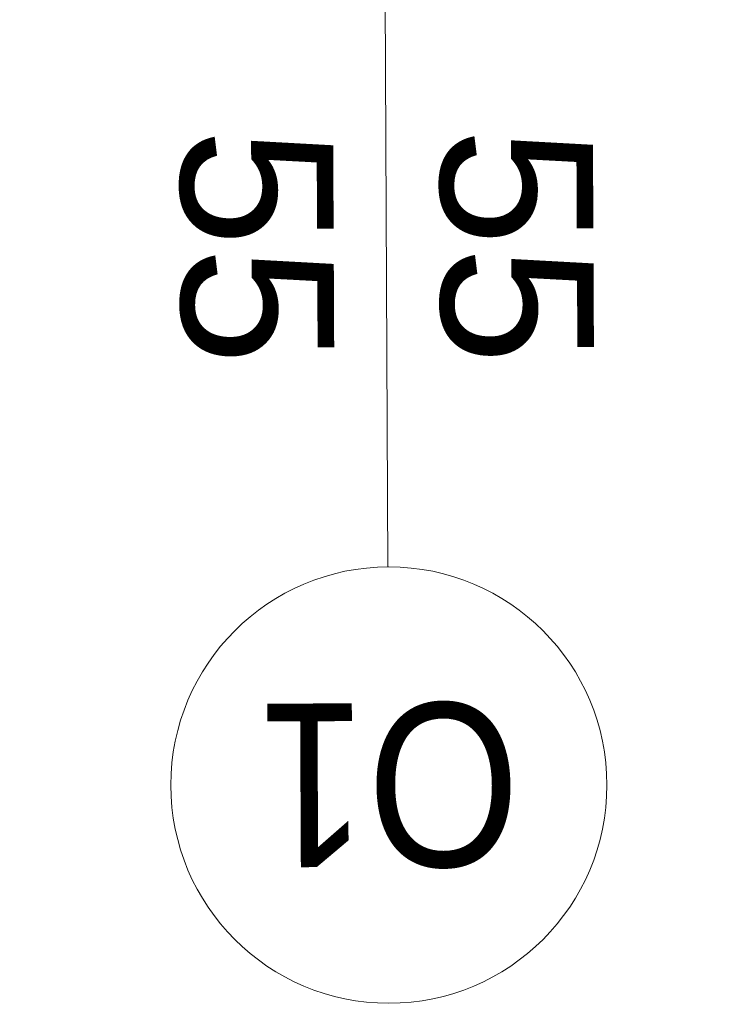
# Model space of a CAD drawing. Header units: millimetres. Extents: x -94648 to 68781, y -29623 to 11990.
# Tile 73 of 181: x -35130 to -35065, y -14416 to -14326. Entities that reach past the tile are written whole.
import ezdxf
from ezdxf.enums import TextEntityAlignment as Align

# ---------------------------------------------------------------- set-up
doc = ezdxf.new("R2010")
doc.units = ezdxf.units.MM
doc.layers.add('-podklad', color=8, linetype='Continuous')
doc.layers.add('A_POWTARZALNE$0$OKNA OPIS', color=153, linetype='Continuous', lineweight=20)
doc.layers.add('A_POWTARZALNE$0$opisy drzwi okien', color=3, linetype='Continuous', lineweight=15)
doc.styles.add('A_POWTARZALNE$0$ISO', font='arial.ttf')

# ---------------------------------------------------------------- blocks, each defined once
blk = doc.blocks.new('A_POWTARZALNE$0$znak okna')
at = {"color": 8, "linetype": 'Continuous'}
blk.add_line((0, -85), (0, 0), dxfattribs=at)
at = {"layer": 'A_POWTARZALNE$0$opisy drzwi okien', "color": 8}
blk.add_circle((0, -105), 20, dxfattribs=at)
at = {"color": 8, "style": 'A_POWTARZALNE$0$ISO'}
for tag, rotation, p in [('HP', 360, (0, 5.525)), ('HO', 90, (18.823, -50.349)), ('SO', 90, (-5, -50.349))]:
    blk.add_attdef(tag, text='', height=14, rotation=rotation, dxfattribs=at).set_placement(p, align=Align.CENTER)
at = {"layer": 'A_POWTARZALNE$0$opisy drzwi okien', "color": 8, "style": 'A_POWTARZALNE$0$ISO', "width": 0.7927}
blk.add_attdef('OX', text='', height=15, dxfattribs=at).set_placement((-12, -112.5), (12, -112.5), align=Align.FIT)
blk = doc.blocks.new('Goscim_parter')
at = {"layer": 'A_POWTARZALNE$0$OKNA OPIS', "color": 8}
ref = blk.add_blockref('A_POWTARZALNE$0$znak okna', (-35096.97, -14291.202), dxfattribs=dict(at, xscale=-1, rotation=0.2729649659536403))
ref.add_attrib('HP', 'Hp=126', dxfattribs={"layer": '0', "color": 8, "height": 14, "rotation": 180.27296, "style": 'A_POWTARZALNE$0$ISO'}).set_placement((-35097.087, -14266.517), align=Align.CENTER)
ref.add_attrib('HO', '55', dxfattribs={"layer": '0', "color": 8, "height": 14, "rotation": 270.27296, "style": 'A_POWTARZALNE$0$ISO'}).set_placement((-35115.528, -14346.878), align=Align.CENTER)
ref.add_attrib('SO', '55', dxfattribs={"layer": '0', "color": 8, "height": 14, "rotation": 270.27296, "style": 'A_POWTARZALNE$0$ISO'}).set_placement((-35091.705, -14346.832), align=Align.CENTER)
ref.add_attrib('OX', 'O1', dxfattribs={"layer": 'A_POWTARZALNE$0$opisy drzwi okien', "color": 8, "height": 15, "rotation": 180.27296, "style": 'A_POWTARZALNE$0$ISO', "width": 0.858565}).set_placement((-35084.505, -14388.634), (-35108.505, -14388.748), align=Align.FIT)

msp = doc.modelspace()

# ---------------------------------------------------------------- block references
at = {"layer": '-podklad'}
msp.add_blockref('Goscim_parter', (0, 0), dxfattribs=at)

doc.saveas('drawing.dxf')
